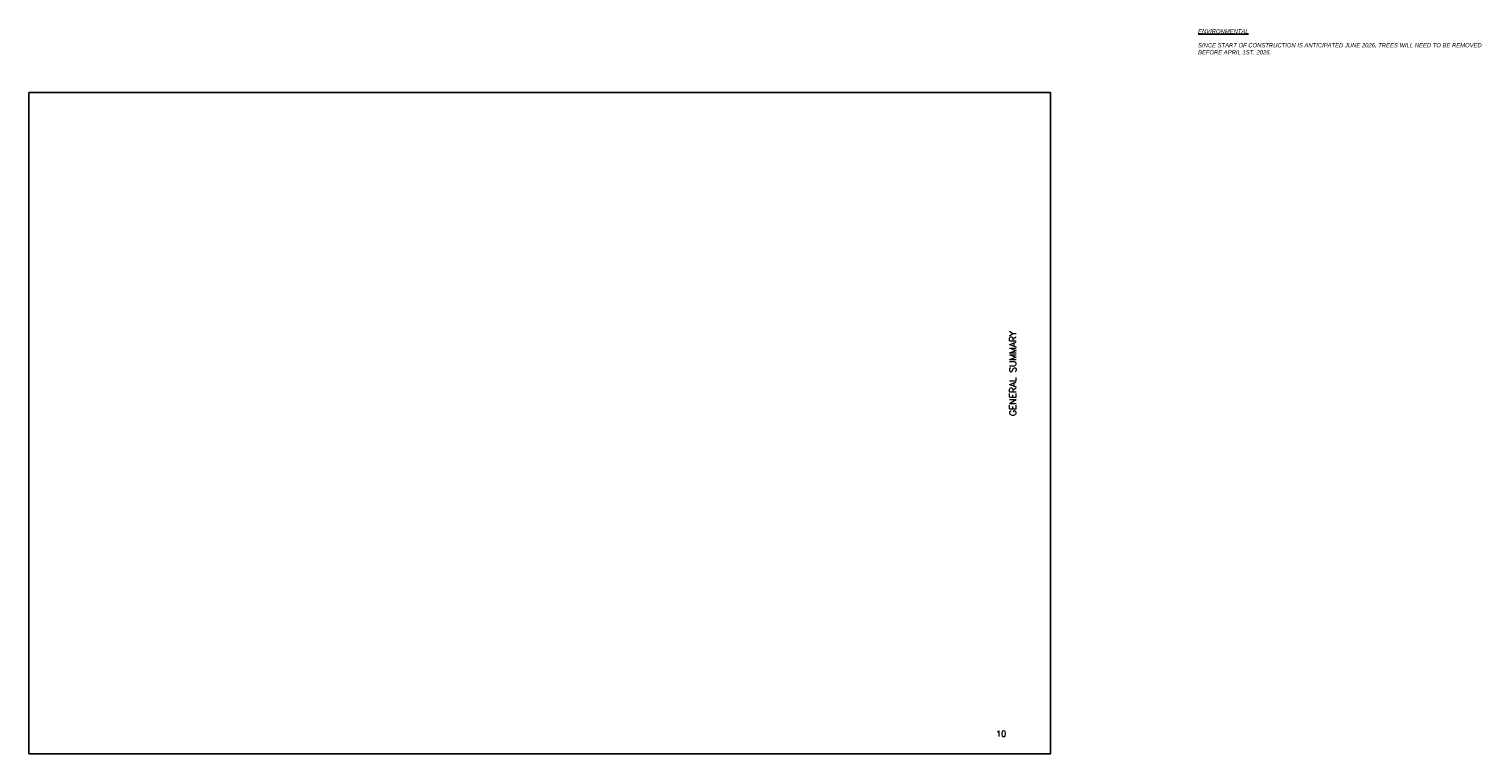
# Paper-space layout '10' of a CAD drawing. Extents: x 0 to 48.3, y 0 to 24.1.
import ezdxf
from ezdxf.enums import TextEntityAlignment as Align

# ---------------------------------------------------------------- set-up
doc = ezdxf.new("R2010")
doc.units = 0
doc.header["$MEASUREMENT"] = 0
for name, color, linetype in [('C_P-AN-Line-1', 8, 'Continuous'), ('C_P-AN-Text-Titles', 1, 'Continuous'), ('G_P-AN-Text-Titles', 1, 'Continuous'), ('SH_Text', 7, 'Continuous')]:
    doc.layers.add(name, color=color, linetype=linetype)
doc.styles.add('Slanted-Normal', font='font31.shx', dxfattribs={"height": 0.14})
doc.styles.get("Standard").update_dxf_attribs({"font": 'simplex.shx'})

psp = doc.layouts.new('10')

# ---------------------------------------------------------------- linework, layer by layer
at = {"layer": 'C_P-AN-Line-1', "color": 250}
psp.add_lwpolyline([(0, 0), (34, 0), (34, 22), (0, 22)], close=True, dxfattribs=at)

# ---------------------------------------------------------------- texts
at = {"layer": 'C_P-AN-Text-Titles'}
psp.add_text('10', height=0.1969, dxfattribs=at).set_placement((32.357, 0.577), align=Align.CENTER)
at = {"layer": 'G_P-AN-Text-Titles', "insert": (32.75, 12.66), "char_height": 0.22, "width": 8.6711, "attachment_point": 5, "rotation": 90}
psp.add_mtext('GENERAL SUMMARY', dxfattribs=at)
at = {"layer": 'SH_Text', "insert": (38.911, 24.114), "char_height": 0.14, "width": 9.5, "attachment_point": 1, "style": 'Slanted-Normal'}
psp.add_mtext('{\\fArial|b0|i1|c0|p34;\\LENVIRONMENTAL \\P\\pxb0.25,a0.25;\\l\\PSINCE START OF CONSTRUCTION IS ANTICIPATED JUNE 2026, TREES WILL NEED TO BE REMOVED BEFORE APRIL 1ST, 2026. }', dxfattribs=at)

doc.saveas('drawing.dxf')
